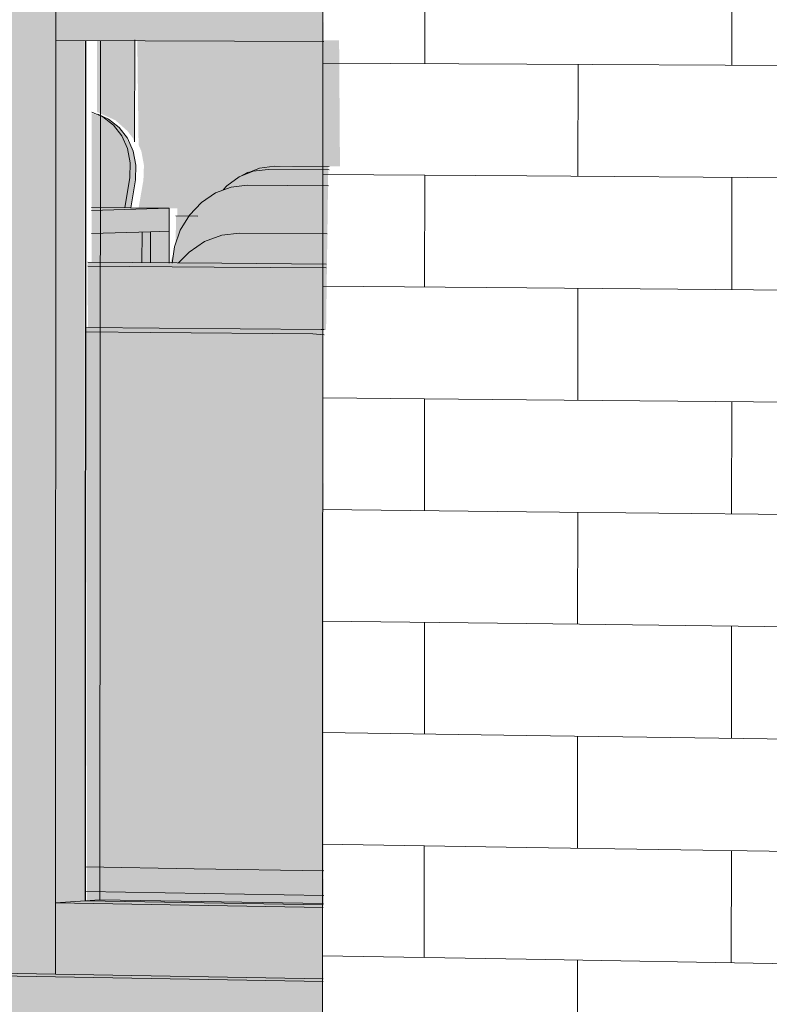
# Model space of a CAD drawing. Header units: metres. Extents: x -29 to 486, y -1 to 6.
# Tile 130 of 165: x 169.399812 to 169.400431, y 0.702457 to 0.70327. Entities that reach past the tile are written whole.
import ezdxf

# ---------------------------------------------------------------- set-up
doc = ezdxf.new("R2010")
doc.units = ezdxf.units.M
for name, color, linetype, lineweight in [('A-FLOR', 192, 'Continuous', 18), ('A-GLAZ-CURT', 52, 'Continuous', 18), ('A-GLAZ-CWMG', 51, 'Continuous', 18), ('A-WALL', 113, 'Continuous', 18), ('A-WALL-PATT', 111, 'Continuous', 35), ('I-FURN', 30, 'Continuous', 18)]:
    doc.layers.add(name, color=color, linetype=linetype, lineweight=lineweight)

# ---------------------------------------------------------------- blocks, each defined once
blk = doc.blocks.new('FP_47-Vista 3D 4')
at = {"layer": 'A-WALL-PATT', "lineweight": 9}
for p, q in [((12.53531343, 0.70323387), (12.53531349, 0.70332612)), ((12.53522937, 0.70323429), (12.53539772, 0.70323344)), ((12.53522932, 0.70314217), (12.53539767, 0.70314107)), ((12.53531332, 0.70304938), (12.53531338, 0.70314162)), ((12.53522927, 0.70305005), (12.53539761, 0.7030487)), ((12.53522921, 0.70295794), (12.53539755, 0.70295634)), ((12.53531321, 0.70286492), (12.53531326, 0.70295714)), ((12.53522916, 0.70286584), (12.53539749, 0.70286398)), ((12.53522911, 0.70277375), (12.53539743, 0.70277164)), ((12.5353131, 0.70268048), (12.53531315, 0.7027727)), ((12.53522906, 0.70268167), (12.53539737, 0.7026793)), ((12.535229, 0.70258959), (12.53539731, 0.70258697)), ((12.53531299, 0.70249608), (12.53531304, 0.70258828)), ((12.53522895, 0.70249751), (12.53539725, 0.70249464))]:
    blk.add_line(p, q, dxfattribs=at)
blk = doc.blocks.new('FP_48-Vista 3D 4')
at = {"layer": 'A-WALL-PATT', "lineweight": 9}
for p, q in [((12.53556701, 0.70323259), (12.53556707, 0.70332523)), ((12.53539772, 0.70323344), (12.53636952, 0.70322856)), ((12.5354399, 0.70314079), (12.53543996, 0.70323323)), ((12.53539767, 0.70314107), (12.53636943, 0.70313472)), ((12.53556688, 0.70304734), (12.53556694, 0.70313996)), ((12.53539761, 0.7030487), (12.53636933, 0.70304089)), ((12.53543978, 0.70295593), (12.53543984, 0.70304836)), ((12.53539755, 0.70295634), (12.53636923, 0.70294706)), ((12.53556675, 0.70286211), (12.53556681, 0.70295472)), ((12.53539749, 0.70286398), (12.53636913, 0.70285324)), ((12.53543965, 0.70277111), (12.53543971, 0.70286352)), ((12.53539743, 0.70277164), (12.53636903, 0.70275943)), ((12.53556661, 0.70267692), (12.53556668, 0.70276951)), ((12.53539737, 0.7026793), (12.53636894, 0.70266563)), ((12.53543953, 0.70258631), (12.53543959, 0.7026787)), ((12.53539731, 0.70258697), (12.53636884, 0.70257184)), ((12.53556648, 0.70249175), (12.53556655, 0.70258433)), ((12.53539725, 0.70249464), (12.53636874, 0.70247805)), ((12.53543941, 0.70240154), (12.53543947, 0.70249392))]:
    blk.add_line(p, q, dxfattribs=at)

msp = doc.modelspace()

# ---------------------------------------------------------------- hatches: boundary and pattern name
at = {"layer": 'A-GLAZ-CURT', "lineweight": 9, "transparency": 33554471}
for points in [[(169.39990684, 0.70316922), (169.39990688, 0.70325353), (169.39987582, 0.70325367), (169.39987583, 0.70319386), (169.3998909, 0.70318707), (169.39990083, 0.70317825), (169.39990553, 0.70317218)], [(169.39996027, 0.70310788), (169.39996065, 0.70310849), (169.39997311, 0.70312065), (169.39998593, 0.7031282), (169.39998862, 0.70312922), (169.39999373, 0.70313447), (169.40000326, 0.70314099), (169.40001839, 0.70314755), (169.400031, 0.70314908), (169.40007633, 0.70314908), (169.40007562, 0.70325292), (169.39990901, 0.7032537), (169.39991008, 0.70316674), (169.39991234, 0.70316162), (169.39991452, 0.70314987), (169.39991407, 0.70313767), (169.39991008, 0.70311453), (169.39994215, 0.7031143), (169.39994215, 0.70310801), (169.39995721, 0.7031079)], [(169.40006487, 0.70301385), (169.40006668, 0.70314882), (169.40001712, 0.70314847), (169.40000766, 0.70314652), (169.39998381, 0.70313346), (169.39996687, 0.70312253), (169.39996191, 0.7031192), (169.39995166, 0.70310819), (169.39994298, 0.70309212), (169.39993907, 0.70307784), (169.39993612, 0.70306933), (169.39986811, 0.70306986), (169.39986822, 0.70301584), (169.40006425, 0.70301393)], [(169.39987124, 0.70309347), (169.39993524, 0.70309547), (169.39993525, 0.70311452), (169.3998713, 0.70311497), (169.39987124, 0.70309374)], [(169.39994489, 0.70306874), (169.39994848, 0.70308718), (169.39995168, 0.70309607), (169.399959, 0.70310792), (169.3999409, 0.70310805), (169.39994067, 0.70306877), (169.39994479, 0.70306874)], [(169.39993522, 0.70306913), (169.39993524, 0.70309547), (169.39987124, 0.70309347), (169.39987134, 0.70306963), (169.39993008, 0.70306917)], [(169.40006257, 0.70253956), (169.40006222, 0.70253959), (169.39986612, 0.70254307), (169.39986649, 0.70254278), (169.40006222, 0.70253957)]]:
    msp.add_hatch(color=256, dxfattribs=at).paths.add_polyline_path(points, flags=0)
h = msp.add_hatch(color=256, dxfattribs=at)
h.paths.add_polyline_path([(169.40006303, 0.70253938), (169.40006263, 0.7030141), (169.40005392, 0.70301439), (169.3998667, 0.7030159), (169.39986756, 0.70254258), (169.40006269, 0.70253938)], flags=0)
h.paths.add_polyline_path([(169.39990323, 0.70311474), (169.39990741, 0.70313775), (169.39990741, 0.70315233), (169.39990569, 0.70316158), (169.39989818, 0.70317583), (169.39989144, 0.70318313), (169.39988372, 0.70318855), (169.39987142, 0.70319289), (169.39987146, 0.70311497), (169.39990276, 0.70311475)], flags=0)
at = {"layer": 'A-GLAZ-CWMG'}
for points in [[(169.40006294, 0.70325195), (169.40006218, 0.70331102), (169.39984177, 0.70331185), (169.39984214, 0.703253), (169.40006219, 0.70325195)], [(169.39984137, 0.70248227), (169.39984175, 0.70328243), (169.39978836, 0.70328265), (169.39978803, 0.7024832), (169.39980498, 0.7024829)], [(169.3998414, 0.70254109), (169.39986587, 0.70254281), (169.39986554, 0.70325289), (169.39984174, 0.703253), (169.3998414, 0.70254282)], [(169.4000625, 0.70247843), (169.40006219, 0.70253746), (169.3998414, 0.70254109), (169.39984176, 0.70248226), (169.40006219, 0.70247843)], [(169.40006253, 0.70253746), (169.40006222, 0.70253957), (169.39986587, 0.70254279), (169.39984901, 0.70254096), (169.40006219, 0.70253746)]]:
    msp.add_hatch(color=256, dxfattribs=at).paths.add_polyline_path(points, flags=0)
at = {"layer": 'A-WALL', "lineweight": 9}
msp.add_hatch(color=256, dxfattribs=at).paths.add_polyline_path([(169.40006219, 0.70200302), (169.40006216, 0.70247617), (169.39565567, 0.70255297), (169.39565622, 0.70211391), (169.40006216, 0.70200302)], flags=0)
at = {"layer": 'A-WALL'}
msp.add_hatch(color=256, dxfattribs=at).paths.add_polyline_path([(169.40006246, 0.70247616), (169.40006219, 0.70247843), (169.3956845, 0.7025545), (169.39566237, 0.70255285), (169.40006216, 0.70247617)], flags=0)

# ---------------------------------------------------------------- linework, layer by layer
at = {"layer": 'A-FLOR', "lineweight": 9}
msp.add_line((169.399959, 0.70310792), (169.3999409, 0.70310805), dxfattribs=at)
at = {"layer": 'A-GLAZ-CURT', "lineweight": 9}
for p, q in [((169.39986622, 0.70325289), (169.39986587, 0.70254279)), ((169.3998782, 0.70254364), (169.39987855, 0.70325283)), ((169.39986587, 0.70254279), (169.3998782, 0.70254364)), ((169.39986587, 0.70254279), (169.40006257, 0.70253956)), ((169.40006259, 0.70254063), (169.3998782, 0.70254364))]:
    msp.add_line(p, q, dxfattribs=at)
at = {"layer": 'A-GLAZ-CWMG', "lineweight": 9}
for p, q in [((169.39984174, 0.703253), (169.39984177, 0.70331185)), ((169.39984137, 0.70248227), (169.39984175, 0.70328243)), ((169.39984174, 0.703253), (169.40006294, 0.70325195)), ((169.39986647, 0.70325288), (169.39986612, 0.70254307)), ((169.39984137, 0.70248227), (169.3998414, 0.70254109)), ((169.3998414, 0.70254109), (169.39986612, 0.70254281)), ((169.40006253, 0.70253746), (169.3998414, 0.70254109)), ((169.40006257, 0.70253959), (169.39986612, 0.70254281)), ((169.39984137, 0.70248227), (169.399788, 0.7024832)), ((169.39984137, 0.70248227), (169.4000625, 0.70247843))]:
    msp.add_line(p, q, dxfattribs=at)
at = {"layer": 'A-WALL', "lineweight": 9}
for p, q in [((169.40006154, 0.70194523), (169.40006575, 0.70932999)), ((169.39990688, 0.70325353), (169.39990684, 0.70316922)), ((169.40006246, 0.70247616), (169.39565567, 0.70255297))]:
    msp.add_line(p, q, dxfattribs=at)
at = {"layer": 'I-FURN', "lineweight": 9}
for p, q in [((169.39987641, 0.70319203), (169.39988107, 0.70318999)), ((169.39999519, 0.70314153), (169.40000043, 0.70314412)), ((169.40006737, 0.70314619), (169.40001711, 0.70314652)), ((169.40002235, 0.70314911), (169.40006738, 0.70314882)), ((169.39989869, 0.7031147), (169.39990276, 0.70313978)), ((169.39990741, 0.70313775), (169.3999037, 0.70311466)), ((169.40006689, 0.70313302), (169.39999971, 0.70313347)), ((169.39987125, 0.70311261), (169.39993525, 0.70311452)), ((169.39993525, 0.70311452), (169.3998713, 0.70311497)), ((169.39993524, 0.70309547), (169.39993525, 0.70311452)), ((169.39991984, 0.70309499), (169.39987124, 0.70309347)), ((169.39991289, 0.70306931), (169.3999129, 0.70309477)), ((169.39991983, 0.70306925), (169.39991984, 0.70309499)), ((169.39991984, 0.70309499), (169.39993524, 0.70309547)), ((169.39993524, 0.70309547), (169.39991984, 0.70309499)), ((169.39993524, 0.70309547), (169.39993522, 0.70306913)), ((169.40006568, 0.70309337), (169.39999328, 0.7030939)), ((169.39986811, 0.70306986), (169.39997878, 0.703069)), ((169.39997878, 0.703069), (169.40006491, 0.70306833)), ((169.39997245, 0.70306584), (169.39986811, 0.70306665)), ((169.4000649, 0.70306512), (169.39997245, 0.70306584)), ((169.39992002, 0.70301194), (169.39986669, 0.7030124)), ((169.3998667, 0.703016), (169.39992709, 0.70301548)), ((169.40005391, 0.70301077), (169.39992002, 0.70301194)), ((169.39992709, 0.70301548), (169.40006093, 0.70301432)), ((169.40006093, 0.70301432), (169.40006328, 0.70301426)), ((169.40006331, 0.70301004), (169.40005391, 0.70301077)), ((169.39986651, 0.70257078), (169.39995592, 0.70256935)), ((169.39995592, 0.70256935), (169.40006303, 0.70256764)), ((169.39986652, 0.70255045), (169.40006304, 0.70254726))]:
    msp.add_line(p, q, dxfattribs=at)
for points in [[(169.39990276, 0.70313978, 0), (169.39990321, 0.70315192, 0), (169.39990104, 0.70316361, 0), (169.39989636, 0.70317421, 0), (169.39988943, 0.70318313, 0), (169.39988064, 0.7031899, 0), (169.39987144, 0.70319386, 0)], [(169.3998811, 0.70318998, 0), (169.3998853, 0.70318785, 0), (169.39989409, 0.70318109, 0), (169.39990102, 0.70317217, 0), (169.39990569, 0.70316158, 0), (169.39990787, 0.70314989, 0), (169.39990741, 0.70313775, 0)], [(169.40001711, 0.70314652, 0), (169.40000458, 0.70314499, 0), (169.399993, 0.70314035, 0), (169.399983, 0.70313285, 0), (169.39997999, 0.70312964, 0)], [(169.39999673, 0.70314206, 0), (169.39999824, 0.70314295, 0), (169.40000982, 0.70314759, 0), (169.40002235, 0.70314911, 0)], [(169.39999971, 0.70313347, 0), (169.39998642, 0.70313188, 0), (169.39997359, 0.70312704, 0), (169.39996191, 0.7031192, 0), (169.39995203, 0.7031088, 0), (169.39994448, 0.7030964, 0), (169.39993968, 0.70308268, 0), (169.3999379, 0.70306923, 0)], [(169.39999328, 0.7030939, 0), (169.3999787, 0.70309217, 0), (169.39996463, 0.70308687, 0), (169.39995182, 0.70307828, 0), (169.39994303, 0.70306942, 0)]]:
    msp.add_polyline3d(points, dxfattribs=at)

# ---------------------------------------------------------------- block references
at = {"layer": 'A-WALL', "lineweight": 9}
for name in ['FP_48-Vista 3D 4', 'FP_47-Vista 3D 4']:
    msp.add_blockref(name, (156.86483291, 0), dxfattribs=at)

doc.saveas('drawing.dxf')
